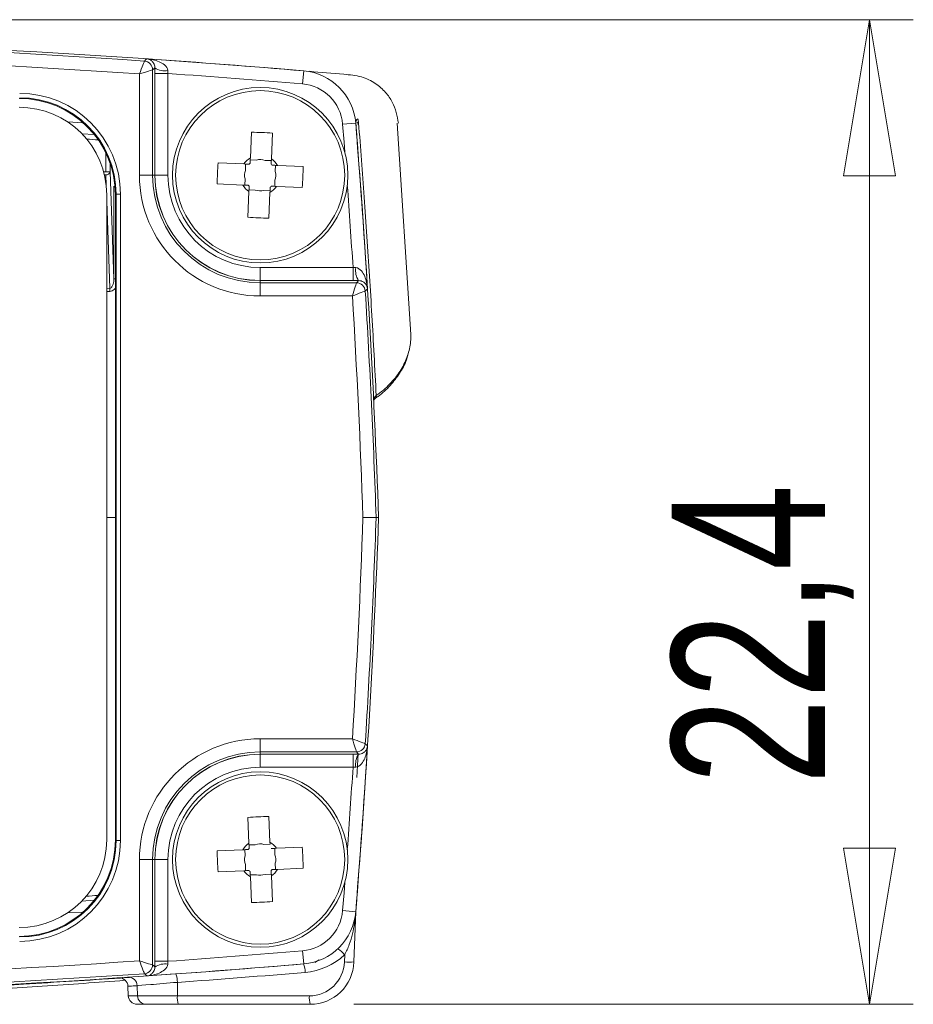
# Model space of a CAD drawing. Header units: millimetres. Extents: x 5 to 415, y 5 to 292.
# Tile 45 of 57: x 290 to 311, y 123 to 145. Entities that reach past the tile are written whole.
import ezdxf

# ---------------------------------------------------------------- set-up
doc = ezdxf.new("R2010")
doc.units = ezdxf.units.MM
doc.styles.add('SLDTEXTSTYLE1', font='TXT', dxfattribs={"width": 0.75})
doc.dimstyles.new('SLDDIMSTYLE5', dxfattribs={"dimtxt": 3.5, "dimasz": 3.556, "dimexe": 0, "dimexo": 0.0625, "dimgap": 0.875, "dimtad": 1, "dimdec": 1, "dimrnd": 1e-09, "dimzin": 12, "dimdsep": 46, "dimtxsty": 'SLDTEXTSTYLE1', "dimblk1": 'CLOSED', "dimblk2": 'CLOSED', "dimsah": 1, "dimcen": 0.09, "dimadec": 0, "dimazin": 3, "dimtfac": 1, "dimtdec": 1, "dimtmove": 0, "dimatfit": 0, "dimldrblk": 'CLOSED', "dimfxl": 1, "dimfrac": 2, "dimtolj": 1, "dimtzin": 12, "dimarcsym": 0})

# ---------------------------------------------------------------- blocks, each defined once
blk = doc.blocks.new('_CLOSED')
at = {"color": 0, "linetype": 'ByBlock', "lineweight": -2}
for p, q in [((-1, 0.166667), (0, 0)), ((-1, 0.166667), (-1, -0.166667)), ((0, 0), (-1, -0.166667)), ((0, 0), (-1, 0))]:
    blk.add_line(p, q, dxfattribs=at)
blk = doc.blocks.new('_D_9')
at = {"color": 7, "linetype": 'Continuous', "lineweight": 0}
for p, q in [((285.097, 145.344), (310.584, 145.344)), ((309.584, 122.898), (309.584, 145.344)), ((297.828, 122.898), (310.584, 122.898))]:
    blk.add_line(p, q, dxfattribs=at)
at = {"color": 7, "linetype": 'Continuous', "lineweight": 0, "xscale": 3.556, "yscale": 3.556}
for p, rotation in [((309.584, 145.344, 20.823), 90), ((309.584, 122.898, 20.823), 270)]:
    blk.add_blockref('_CLOSED', p, dxfattribs=dict(at, rotation=rotation))
at = {"color": 7, "linetype": 'Continuous', "lineweight": 0, "insert": (305.073, 127.913), "char_height": 3.5, "attachment_point": 1, "rotation": 90, "style": 'SLDTEXTSTYLE1'}
blk.add_mtext('22,4', dxfattribs=at)

msp = doc.modelspace()

# ---------------------------------------------------------------- linework, layer by layer
at = {"color": 7, "linetype": 'Continuous', "lineweight": 15}
for p, q in [((293.617, 144.416), (293.592, 144.418)), ((292.936, 144.107), (292.936, 141.798)), ((293.236, 141.798), (293.236, 144.2)), ((293.286, 144.117), (293.286, 141.798)), ((293.586, 141.798), (293.586, 144.117)), ((296.655, 143.879), (296.681, 144.178)), ((297.568, 142.963), (297.867, 142.988)), ((299.127, 138.167), (298.815, 142.987)), ((295.49, 142.778), (295.465, 142.192)), ((295.945, 142.171), (295.969, 142.757)), ((292.268, 141.875), (292.268, 142.071)), ((292.353, 139.436), (292.268, 141.875)), ((295.315, 142.054), (294.729, 142.079)), ((296.668, 141.997), (296.082, 142.022)), ((292.936, 141.798), (293.236, 141.798)), ((293.286, 141.798), (293.236, 141.798)), ((294.709, 141.599), (295.295, 141.575)), ((295.433, 141.425), (295.408, 140.839)), ((296.062, 141.542), (296.648, 141.518)), ((292.389, 141.349), (292.404, 141.364)), ((292.404, 141.364), (292.404, 126.632)), ((292.504, 141.364), (292.404, 141.364)), ((292.504, 126.632), (292.504, 141.364)), ((293.989, 140.104), (293.989, 140.1)), ((297.806, 139.696), (295.689, 139.696)), ((295.689, 139.396), (295.689, 139.345)), ((295.689, 139.396), (297.806, 139.396)), ((297.885, 139.345), (295.689, 139.345)), ((295.689, 139.045), (295.689, 139.345)), ((295.689, 139.045), (297.791, 139.045)), ((298.333, 133.998), (298.389, 133.998)), ((297.791, 128.951), (295.689, 128.951)), ((295.689, 128.951), (295.689, 128.651)), ((295.689, 128.651), (297.885, 128.651)), ((295.689, 128.601), (295.689, 128.651)), ((297.806, 128.601), (295.689, 128.601)), ((297.806, 128.301), (297.806, 128.601)), ((295.689, 128.301), (297.806, 128.301)), ((295.408, 127.157), (295.433, 126.571)), ((292.404, 126.632), (292.389, 126.647)), ((292.504, 126.632), (292.404, 126.632)), ((295.295, 126.422), (294.709, 126.397)), ((296.648, 126.479), (296.062, 126.454)), ((292.936, 126.198), (292.936, 123.889)), ((292.936, 126.198), (293.236, 126.198)), ((293.236, 123.796), (293.236, 126.198)), ((293.286, 126.198), (293.236, 126.198)), ((293.286, 126.198), (293.286, 123.879)), ((293.586, 123.879), (293.586, 126.198)), ((294.729, 125.918), (295.315, 125.942)), ((296.082, 125.975), (296.668, 125.999)), ((295.465, 125.805), (295.49, 125.219)), ((295.969, 125.239), (295.945, 125.825)), ((297.568, 125.033), (297.867, 125.009)), ((297.827, 123.863), (297.867, 125.004)), ((296.655, 124.117), (296.681, 123.819)), ((297.032, 123.91), (296.939, 123.848)), ((297.616, 124.027), (297.61, 123.863)), ((293.586, 123.879), (293.286, 123.879)), ((292.674, 123.309), (292.682, 123.091)), ((292.885, 123.323), (292.893, 123.091)), ((293.8, 123.399), (293.801, 123.091)), ((293.801, 123.091), (292.893, 123.091)), ((296.81, 123.091), (293.801, 123.091)), ((292.882, 122.898), (293.091, 122.898)), ((293.091, 122.898), (293.819, 122.898)), ((293.819, 122.898), (296.828, 122.898))]:
    msp.add_line(p, q, dxfattribs=at)
at = {"color": 144, "linetype": 'Continuous', "lineweight": 0}
for p, q in [((293.586, 144.117), (293.286, 144.117)), ((296.681, 144.178), (296.681, 144.178)), ((291.65, 142.994), (291.292, 143.016)), ((297.867, 142.988), (297.867, 142.988)), ((291.904, 142.727), (291.62, 142.745)), ((295.606, 142.144), (295.463, 142.15)), ((295.943, 142.13), (295.8, 142.136)), ((292.168, 141.875), (292.118, 141.875)), ((292.268, 141.875), (292.168, 141.875)), ((295.357, 142.052), (295.351, 141.909)), ((296.034, 141.881), (296.04, 142.024)), ((292.136, 141.805), (292.168, 141.805)), ((293.586, 141.798), (293.286, 141.798)), ((295.343, 141.716), (295.337, 141.573)), ((296.02, 141.544), (296.026, 141.687)), ((295.434, 141.467), (295.577, 141.461)), ((295.771, 141.452), (295.914, 141.446)), ((292.189, 141.348), (292.189, 126.648)), ((292.389, 126.647), (292.389, 141.349)), ((295.888, 140.819), (295.912, 141.405)), ((295.689, 139.696), (295.689, 139.396)), ((297.806, 139.696), (297.806, 139.396)), ((297.926, 128.615), (297.891, 128.065)), ((295.689, 128.301), (295.689, 128.601)), ((295.912, 126.592), (295.888, 127.178)), ((295.337, 126.424), (295.343, 126.281)), ((295.577, 126.536), (295.434, 126.53)), ((295.914, 126.55), (295.771, 126.544)), ((295.912, 126.592), (295.914, 126.55)), ((296.026, 126.309), (296.02, 126.452)), ((293.586, 126.198), (293.286, 126.198)), ((295.351, 126.087), (295.357, 125.944)), ((296.04, 125.973), (296.034, 126.116)), ((295.463, 125.846), (295.606, 125.852)), ((295.8, 125.861), (295.943, 125.867)), ((291.904, 125.269), (291.62, 125.251)), ((291.292, 124.98), (291.65, 125.002)), ((297.867, 125.009), (297.867, 125.009)), ((296.681, 123.819), (296.681, 123.818)), ((292.595, 123.503), (292.712, 123.51))]:
    msp.add_line(p, q, dxfattribs=at)
at = {"color": 8, "linetype": 'Continuous', "lineweight": 15}
for p, q in [((292.168, 142.312), (292.168, 141.875)), ((292.168, 141.805), (292.176, 141.575)), ((292.353, 141.546), (292.353, 139.436)), ((292.189, 141.204), (292.258, 139.22)), ((292.258, 139.22), (292.189, 139.217)), ((292.189, 139.146), (292.263, 139.15)), ((292.389, 133.998), (292.189, 133.998)), ((292.893, 123.091), (292.682, 123.091))]:
    msp.add_line(p, q, dxfattribs=at)
at = {"color": 7, "linetype": 'Continuous', "lineweight": 15, "flags": 128}
for points in [[(293.105, 144.452), (293.102, 144.449), (293.099, 144.446), (293.085, 144.433), (293.049, 144.4)], [(293.236, 144.2), (293.261, 144.224), (293.286, 144.247)], [(297.932, 139.396), (297.909, 139.37), (297.885, 139.345)], [(298.085, 139.158), (298.085, 139.159), (298.099, 139.173), (298.134, 139.211), (298.137, 139.213)], [(298.137, 128.783), (298.134, 128.786), (298.131, 128.789), (298.118, 128.803), (298.085, 128.839)], [(297.885, 128.651), (297.909, 128.626), (297.932, 128.601)], [(293.286, 123.749), (293.261, 123.773), (293.236, 123.796)], [(293.049, 123.597), (293.05, 123.596), (293.064, 123.583), (293.102, 123.547), (293.105, 123.545)]]:
    msp.add_lwpolyline(points, dxfattribs=at)
at = {"color": 8, "linetype": 'Continuous', "lineweight": 15, "flags": 128}
for points in [[(297.568, 142.963), (297.601, 142.555), (297.619, 142.32)], [(297.619, 125.676), (297.601, 125.441), (297.568, 125.033)]]:
    msp.add_lwpolyline(points, dxfattribs=at)
at = {"color": 7, "linetype": 'Continuous', "lineweight": 15}
for centre, radius in [((295.689, 141.798), 2), ((295.689, 141.798), 1.928), ((295.689, 126.198), 2), ((295.689, 126.198), 1.928)]:
    msp.add_circle(centre, radius, dxfattribs=at)
for centre, radius, start, end in [((277.189, -87.002), 232, 85.18047, 94.81953), ((277.189, -87.002), 231.945, 86.07893, 93.92107), ((277.189, -87.002), 231.645, 86.10203, 93.89797), ((293.036, 144.2), 0.2, 0.0047, 86.0742), ((277.189, -87.002), 232, 85.18047, 86.06614), ((277.189, -87.002), 231.7, 85.18047, 85.94179), ((296.571, 142.883), 1, 4.6392, 85.1805), ((290.189, 141.348), 2, 0, 90), ((103.008, 127.175), 195.5, 3.53018, 4.63923), ((103.008, 127.175), 195.5, 2, 4.63923), ((295.432, 135.7), 7.078, 85.6456, 89.5317), ((295.689, 141.798), 0.453, 119.6165, 145.5608), ((295.689, 141.798), 0.453, 29.6165, 55.5608), ((301.787, 141.541), 7.078, 175.6456, 179.5317), ((289.59, 142.055), 7.078, 355.6456, 359.5317), ((295.689, 141.798), 2.753, 180, 270), ((295.689, 141.798), 2.453, 180, 270), ((295.689, 141.798), 0.453, 209.6165, 235.5608), ((295.689, 141.798), 0.453, 299.6165, 325.5608), ((295.945, 147.897), 7.078, 265.6456, 269.5317), ((297.885, 139.145), 0.2, 3.5196, 89.9953), ((103.008, 127.175), 195.145, 2.00364, 3.48728), ((103.008, 127.175), 195.445, 2.00057, 3.51489), ((298.263, 136.762), 0.0727, 308.158, 8.2688), ((103.008, 140.821), 195.145, 356.51272, 357.99636), ((103.008, 140.821), 195.5, 355.36077, 358), ((103.008, 140.821), 195.445, 356.48511, 357.99943), ((295.689, 126.198), 2.753, 90, 180), ((297.885, 128.851), 0.2, 270.0047, 356.4804), ((295.689, 126.198), 2.453, 90, 180), ((103.008, 140.821), 195.5, 355.36077, 356.46982), ((298.275, 128.373), 0.411, 146.3819, 189.5687), ((295.945, 120.1), 7.078, 90.4683, 94.3544), ((290.189, 126.648), 2, 270, 0), ((301.787, 126.455), 7.078, 180.4683, 184.3544), ((295.689, 126.198), 0.453, 124.4392, 150.3835), ((289.59, 125.941), 7.078, 0.4683, 4.3544), ((295.689, 126.198), 0.453, 214.4392, 240.3835), ((295.689, 126.198), 0.453, 304.4392, 330.3835), ((295.432, 132.297), 7.078, 270.4683, 274.3544), ((296.571, 125.114), 1, 274.8195, 355.3608), ((297.134, 123.647), 0.613, 38.2831, 57.7696), ((277.189, 354.998), 231.7, 274.05821, 274.81953), ((296.589, 125.121), 1.5, 274.8195, 313.1963), ((277.189, 354.998), 232, 265.18047, 274.81953), ((277.189, 354.998), 231.645, 266.10203, 273.89797), ((293.036, 123.796), 0.2, 273.9258, 359.9953), ((277.189, 354.998), 232, 273.93386, 274.81953), ((293.514, 123.417), 0.402, 80.2816, 124.4327), ((296.163, 123.627), 0.552, 359.9032, 20.2783), ((296.81, 123.891), 0.8, 270, 358), ((296.828, 123.898), 1, 270, 358), ((297.719, 125.332), 1.472, 265.768, 274.232), ((277.189, 354.998), 231.945, 266.07893, 273.92107), ((292.474, 123.302), 0.2, 2.0816, 93.7559), ((292.686, 123.317), 0.199, 1.7514, 93.5092), ((293.247, 123.407), 0.553, 359.2017, 19.5079), ((277.206, 355.005), 232.2, 274.09816, 274.81953), ((292.882, 123.098), 0.2, 182, 270), ((293.092, 123.097), 0.199, 181.684, 269.7089), ((294.361, 123.044), 0.562, 175.2298, 195.0844), ((297.371, 123.044), 0.562, 175.2298, 195.0844)]:
    msp.add_arc(centre, radius, start, end, dxfattribs=at)
at = {"color": 144, "linetype": 'Continuous', "lineweight": 0}
for centre, radius, start, end in [((293.514, 144.579), 0.402, 235.5673, 279.7184), ((296.571, 142.883), 1.3, 4.6392, 85.1805), ((296.571, 142.883), 1.3, 4.6392, 85.1805), ((297.982, 142.989), 0.115, 123.6522, 180.8549), ((297.972, 142.997), 0.105, 185.147, 216.303), ((292.178, 141.896), 0.092, 263.5946, 346.9671), ((295.689, 141.798), 0.356, 130.051, 135.1263), ((295.689, 141.798), 0.355, 40.051, 45.1263), ((295.689, 141.798), 2.403, 180, 270), ((295.689, 141.798), 2.4, 180, 270), ((295.689, 141.798), 2.103, 180, 270), ((295.689, 141.798), 0.355, 220.051, 225.1263), ((295.689, 141.798), 0.356, 310.051, 315.1263), ((298.275, 139.623), 0.411, 170.4313, 213.6181), ((292.387, 136.919), 2.517, 89.9477, 90.7828), ((290.728, 139.079), 1.536, 2.6447, 5.2776), ((295.689, 126.198), 2.403, 90, 180), ((295.689, 126.198), 2.4, 90, 180), ((295.689, 126.198), 2.103, 90, 180), ((295.689, 126.198), 0.356, 134.8737, 139.949), ((295.689, 126.198), 0.453, 34.4392, 60.3835), ((295.689, 126.198), 0.356, 224.8737, 229.949), ((295.689, 126.198), 0.355, 314.8737, 319.949), ((296.571, 125.114), 1.3, 274.8195, 355.3608), ((296.571, 125.114), 1.3, 274.8195, 355.3608), ((298.067, 124.997), 0.2, 175.3621, 178), ((297.998, 124.998), 0.131, 175.3614, 179.2823)]:
    msp.add_arc(centre, radius, start, end, dxfattribs=at)
at = {"color": 8, "linetype": 'Continuous', "lineweight": 15}
for centre, start, end in [((103.008, 127.175), 3.67751, 4.23005), ((103.008, 140.821), 355.76995, 356.32249)]:
    msp.add_arc(centre, 195.2, start, end, dxfattribs=at)
at = {"color": 7, "linetype": 'Continuous', "lineweight": 15}
for centre, major_axis, ratio, start_param, end_param in [((290.204, 141.364), (-1.626, -1.626), 0.999924, 2.356233, 3.926953), ((290.204, 141.364), (1.556, 1.556), 0.999917, 5.497825, 7.068545), ((290.204, 126.633), (-1.626, 1.626), 0.999924, 2.356233, 3.926953), ((290.204, 126.633), (1.556, -1.556), 0.999917, 5.497825, 7.068545)]:
    msp.add_ellipse(centre, major_axis=major_axis, ratio=ratio, start_param=start_param, end_param=end_param, dxfattribs=at)
at = {"color": 144, "linetype": 'Continuous', "lineweight": 0}
for centre, major_axis, ratio, start_param, end_param in [((290.189, 141.349), (1.556, 1.556), 0.999931, 5.497825, 7.068545), ((277.189, -79.238), (0, 222.336), 0.99939, 6.216495, 6.217693), ((295.69, 141.842), (0.013, 0.313), 0.990116, 5.965619, 6.600752), ((295.645, 141.8), (0.313, -0.013), 0.990116, 2.824026, 3.459159), ((295.733, 141.796), (0.313, -0.013), 0.990116, 5.965619, 6.600752), ((295.687, 141.754), (0.013, 0.313), 0.990116, 2.824026, 3.459159), ((290.189, 126.647), (1.556, -1.556), 0.999931, 5.497825, 7.068545), ((295.687, 126.242), (-0.013, 0.313), 0.990116, 5.965619, 6.600752), ((295.645, 126.196), (0.313, 0.013), 0.990116, 2.824026, 3.459159), ((295.733, 126.2), (0.313, 0.013), 0.990116, 5.965619, 6.600752), ((295.69, 126.154), (-0.013, 0.313), 0.990116, 2.824026, 3.459159), ((277.189, 363.323), (0, 238.404), 0.99939, 3.202628, 3.203747)]:
    msp.add_ellipse(centre, major_axis=major_axis, ratio=ratio, start_param=start_param, end_param=end_param, dxfattribs=at)
at = {"color": 7, "linetype": 'Continuous', "lineweight": 15}
for points, knots in [([(293.049, 144.4), (293.049, 144.399), (293.036, 144.366), (292.993, 144.255), (292.965, 144.182), (292.936, 144.107)], [0, 0, 0, 0, 0.5, 0.5, 1, 1, 1, 1]), ([(293.286, 144.247), (293.286, 144.272), (293.282, 144.291), (293.272, 144.325), (293.266, 144.338), (293.245, 144.375), (293.229, 144.393), (293.179, 144.435), (293.142, 144.448), (293.105, 144.452)], [0, 0, 0, 0, 0.125, 0.125, 0.25, 0.25, 0.5, 0.5, 1, 1, 1, 1]), ([(293.582, 144.183), (293.578, 144.237), (293.544, 144.279), (293.47, 144.344), (293.427, 144.367), (293.295, 144.425), (293.2, 144.445), (293.105, 144.452)], [0, 0, 0, 0, 0.25, 0.25, 0.5, 0.5, 1, 1, 1, 1]), ([(293.236, 144.2), (293.235, 144.2), (293.201, 144.189), (293.087, 144.154), (293.012, 144.131), (292.936, 144.107)], [0, 0, 0, 0, 0.5, 0.5, 1, 1, 1, 1]), ([(298.843, 142.988), (298.812, 143.149), (298.766, 143.394), (298.554, 143.694), (298.325, 143.899), (298, 144.062), (297.468, 144.111), (297.073, 144.145), (296.812, 144.167)], [0, 0, 0, 0, 0.231716, 0.351005, 0.473927, 0.601951, 0.737848, 1, 1, 1, 1]), ([(298.335, 136.773), (298.32, 137.082), (298.304, 137.391), (298.287, 137.699), (298.255, 138.299), (298.22, 138.899), (298.183, 139.499), (298.145, 140.099), (298.105, 140.699), (298.062, 141.299), (298.021, 141.862), (297.978, 142.425), (297.933, 142.988)], [0, 0, 0, 0, 0.00131122, 0.00131122, 0.00131122, 0.003858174, 0.003858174, 0.003858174, 0.006405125, 0.006405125, 0.006405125, 0.008796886, 0.008796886, 0.008796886, 0.008796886]), ([(297.869, 139.692), (297.924, 139.688), (297.966, 139.654), (298.031, 139.579), (298.054, 139.537), (298.111, 139.403), (298.13, 139.308), (298.137, 139.213)], [0, 0, 0, 0, 0.25, 0.25, 0.5, 0.5, 1, 1, 1, 1]), ([(297.932, 139.396), (297.957, 139.396), (297.976, 139.392), (298.01, 139.382), (298.024, 139.375), (298.061, 139.354), (298.078, 139.338), (298.12, 139.287), (298.134, 139.25), (298.137, 139.213)], [0, 0, 0, 0, 0.125, 0.125, 0.25, 0.25, 0.5, 0.5, 1, 1, 1, 1]), ([(297.885, 139.345), (297.885, 139.345), (297.874, 139.31), (297.838, 139.197), (297.815, 139.122), (297.791, 139.045)], [0, 0, 0, 0, 0.5, 0.5, 1, 1, 1, 1]), ([(298.085, 139.158), (298.084, 139.157), (298.05, 139.145), (297.939, 139.102), (297.866, 139.074), (297.791, 139.045)], [0, 0, 0, 0, 0.5, 0.5, 1, 1, 1, 1]), ([(299.123, 138.206), (299.124, 138.181), (299.13, 138.1), (299.118, 137.965), (299.089, 137.803), (299.039, 137.644), (298.97, 137.486), (298.882, 137.331), (298.774, 137.181), (298.647, 137.038), (298.502, 136.899), (298.391, 136.815), (298.335, 136.773)], [0, 0, 0, 0, 0.04758, 0.15326, 0.255228, 0.357904, 0.462812, 0.568492, 0.674304, 0.780908, 0.89002, 1, 1, 1, 1]), ([(298.305, 136.709), (298.329, 136.724), (298.462, 136.811), (298.66, 137.002), (298.877, 137.281), (299.008, 137.517), (299.044, 137.661), (299.053, 137.699)], [0, 0, 0, 0, 0.061973, 0.344377, 0.623186, 0.903061, 1, 1, 1, 1]), ([(298.277, 136.67), (298.277, 136.67), (298.277, 136.669), (298.274, 136.676), (298.301, 136.698), (298.31, 136.706)], [0, 0, 0, 0, 0.244508, 0.740828, 1, 1, 1, 1]), ([(298.333, 133.998), (298.332, 133.998), (298.3, 133.998), (298.189, 133.998), (298.111, 133.998), (298.033, 133.998)], [0, 0, 0, 0, 0.5, 0.5, 1, 1, 1, 1]), ([(298.085, 128.839), (298.084, 128.839), (298.05, 128.852), (297.939, 128.894), (297.866, 128.922), (297.791, 128.951)], [0, 0, 0, 0, 0.5, 0.5, 1, 1, 1, 1]), ([(297.885, 128.651), (297.885, 128.652), (297.874, 128.686), (297.838, 128.799), (297.815, 128.874), (297.791, 128.951)], [0, 0, 0, 0, 0.5, 0.5, 1, 1, 1, 1]), ([(297.869, 128.305), (297.924, 128.308), (297.966, 128.342), (298.031, 128.417), (298.054, 128.46), (298.111, 128.593), (298.13, 128.688), (298.137, 128.783)], [0, 0, 0, 0, 0.25, 0.25, 0.5, 0.5, 1, 1, 1, 1]), ([(297.932, 128.601), (297.957, 128.601), (297.976, 128.604), (298.01, 128.615), (298.024, 128.621), (298.061, 128.642), (298.078, 128.658), (298.12, 128.709), (298.134, 128.746), (298.137, 128.783)], [0, 0, 0, 0, 0.125, 0.125, 0.25, 0.25, 0.5, 0.5, 1, 1, 1, 1]), ([(297.616, 124.027), (297.656, 124.103), (297.691, 124.182), (297.75, 124.342), (297.774, 124.423), (297.814, 124.587), (297.83, 124.67), (297.848, 124.794), (297.853, 124.835), (297.859, 124.898), (297.861, 124.918), (297.863, 124.949), (297.864, 124.96), (297.866, 124.98), (297.866, 124.991), (297.867, 125)], [0, 0, 0, 0, 0.25, 0.25, 0.5, 0.5, 0.75, 0.75, 0.875, 0.875, 0.9375, 0.9375, 0.96875, 0.96875, 1, 1, 1, 1]), ([(293.049, 123.597), (293.049, 123.597), (293.036, 123.631), (292.993, 123.741), (292.965, 123.815), (292.936, 123.889)], [0, 0, 0, 0, 0.5, 0.5, 1, 1, 1, 1]), ([(293.236, 123.796), (293.235, 123.796), (293.201, 123.807), (293.087, 123.842), (293.012, 123.866), (292.936, 123.889)], [0, 0, 0, 0, 0.5, 0.5, 1, 1, 1, 1]), ([(293.582, 123.814), (293.578, 123.76), (293.544, 123.717), (293.47, 123.653), (293.427, 123.629), (293.295, 123.572), (293.2, 123.552), (293.105, 123.545)], [0, 0, 0, 0, 0.25, 0.25, 0.5, 0.5, 1, 1, 1, 1]), ([(293.286, 123.749), (293.286, 123.725), (293.282, 123.705), (293.272, 123.672), (293.266, 123.658), (293.245, 123.621), (293.229, 123.604), (293.179, 123.562), (293.142, 123.548), (293.105, 123.545)], [0, 0, 0, 0, 0.125, 0.125, 0.25, 0.25, 0.5, 0.5, 1, 1, 1, 1]), ([(283.331, 122.997), (284.564, 123.036), (287.029, 123.115), (290.124, 123.261), (291.98, 123.399), (292.61, 123.445)], [0, 0, 0, 0, 0.397913, 0.795908, 1, 1, 1, 1]), ([(292.675, 123.309), (292.683, 123.309), (292.7, 123.311), (292.823, 123.319), (292.885, 123.323)], [0, 0, 0, 0, 0.493343, 1, 1, 1, 1]), ([(292.885, 123.323), (292.918, 123.326), (293.027, 123.334), (293.359, 123.362), (293.573, 123.379), (293.8, 123.399)], [0, 0, 0, 0, 0.5, 0.5, 1, 1, 1, 1])]:
    msp.add_open_spline(points, degree=3, knots=knots, dxfattribs=at)
at = {"color": 144, "linetype": 'Continuous', "lineweight": 0}
for points in [[(293.286, 144.247), (293.286, 144.204), (293.286, 144.161), (293.286, 144.117)], [(293.586, 144.117), (293.584, 144.139), (293.583, 144.161), (293.582, 144.183)], [(297.907, 142.964), (297.915, 142.972), (297.923, 142.98), (297.933, 142.988)], [(295.912, 141.405), (295.914, 141.443), (295.916, 141.482), (295.917, 141.526)], [(297.869, 139.692), (297.848, 139.693), (297.827, 139.694), (297.806, 139.696)], [(297.806, 139.396), (297.848, 139.396), (297.891, 139.396), (297.932, 139.396)], [(296.062, 126.454), (296.024, 126.453), (295.984, 126.451), (295.941, 126.449)]]:
    msp.add_open_spline(points, degree=3, dxfattribs=at)
for points, knots in [([(297.929, 142.987), (297.919, 142.992), (297.906, 142.998), (297.897, 143.007), (297.895, 143.01)], [0, 0, 0, 0, 0.767952, 1, 1, 1, 1]), ([(297.932, 142.988), (297.932, 142.988), (297.932, 142.988), (297.932, 142.988), (297.928, 143.019), (297.923, 143.052), (297.918, 143.085)], [-0.00000006, -0.00000006, -0.00000006, -0.00000006, 0, 0, 0, 0.0001391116, 0.0001391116, 0.0001391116, 0.0001391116]), ([(292.258, 139.22), (292.28, 139.222), (292.297, 139.238), (292.321, 139.273), (292.33, 139.292), (292.349, 139.352), (292.353, 139.394), (292.353, 139.436)], [0, 0, 0, 0, 0.25, 0.25, 0.5, 0.5, 1, 1, 1, 1]), ([(292.389, 139.227), (292.381, 139.214), (292.361, 139.188), (292.317, 139.159), (292.281, 139.153), (292.263, 139.15)], [0, 0, 0, 0, 0.29061, 0.64429, 1, 1, 1, 1]), ([(297.867, 125), (297.867, 125.001), (297.867, 125.002), (297.867, 125.003), (297.867, 125.003), (297.867, 125.004), (297.867, 125.004), (297.867, 125.004), (297.867, 125.004), (297.867, 125.004)], [0, 0, 0, 0, 0.000004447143, 0.000004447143, 0.000004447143, 0.000006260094, 0.000006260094, 0.000006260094, 0.000007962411, 0.000007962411, 0.000007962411, 0.000007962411]), ([(283.361, 123.068), (284.517, 123.104), (286.83, 123.177), (289.878, 123.325), (291.767, 123.449), (292.503, 123.497)], [0, 0, 0, 0, 0.3788635, 0.7578968, 1, 1, 1, 1])]:
    msp.add_open_spline(points, degree=3, knots=knots, dxfattribs=at)
at = {"color": 7, "linetype": 'Continuous', "lineweight": 15}
for points in [[(295.465, 142.192), (295.463, 142.153), (295.462, 142.114), (295.46, 142.07)], [(295.945, 142.171), (295.943, 142.133), (295.941, 142.094), (295.939, 142.05)], [(295.315, 142.054), (295.354, 142.053), (295.393, 142.051), (295.437, 142.049)], [(296.082, 142.022), (296.044, 142.023), (296.005, 142.025), (295.961, 142.027)], [(295.295, 141.575), (295.333, 141.573), (295.373, 141.571), (295.416, 141.569)], [(295.433, 141.425), (295.434, 141.463), (295.436, 141.502), (295.438, 141.546)], [(296.062, 141.542), (296.024, 141.544), (295.984, 141.546), (295.941, 141.547)], [(298.277, 136.67), (298.275, 136.709), (298.296, 136.746), (298.335, 136.773)], [(297.932, 128.601), (297.891, 128.601), (297.848, 128.601), (297.806, 128.601)], [(297.806, 128.301), (297.827, 128.302), (297.848, 128.303), (297.869, 128.305)], [(295.295, 126.422), (295.333, 126.423), (295.373, 126.425), (295.416, 126.427)], [(295.433, 126.571), (295.434, 126.533), (295.436, 126.494), (295.438, 126.45)], [(295.315, 125.942), (295.354, 125.944), (295.393, 125.946), (295.437, 125.947)], [(295.465, 125.805), (295.463, 125.843), (295.462, 125.882), (295.46, 125.926)], [(295.945, 125.825), (295.943, 125.863), (295.941, 125.902), (295.939, 125.946)], [(296.082, 125.975), (296.044, 125.973), (296.005, 125.971), (295.961, 125.969)], [(293.286, 123.879), (293.286, 123.835), (293.286, 123.792), (293.286, 123.749)], [(293.582, 123.814), (293.583, 123.835), (293.584, 123.857), (293.586, 123.879)]]:
    msp.add_open_spline(points, degree=3, dxfattribs=at)

# ---------------------------------------------------------------- dimensions: what is measured, and where the dimension line sits
at = {"color": 7, "linetype": 'Continuous', "lineweight": 0}
dim = msp.add_linear_dim(base=(309.584, 145.344), p1=(296.828, 122.898), p2=(284.097, 145.344), angle=90, dimstyle='SLDDIMSTYLE5', dxfattribs=at)
dim.commit()
dim.dimension.update_dxf_attribs({"geometry": '_D_9', "text_midpoint": (309.584, 132.439), "dimtype": 160})

doc.saveas('drawing.dxf')
